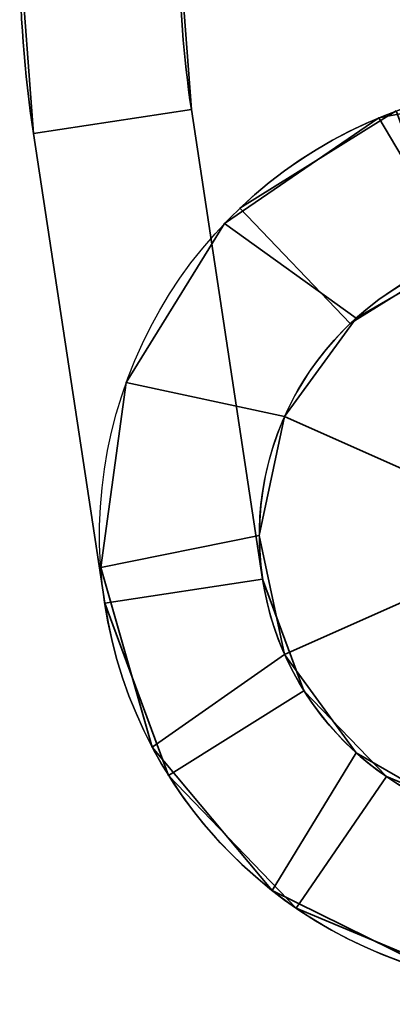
# Model space of a CAD drawing. Header units: millimetres. Extents: x -625 to 3625, y -115 to 71.
# Tile 75 of 194: x 405.5 to 412.5, y -69.32 to -50.8. Entities that reach past the tile are written whole.
import ezdxf

# ---------------------------------------------------------------- set-up
doc = ezdxf.new("R2010")
doc.units = ezdxf.units.MM
doc.layers.add('151', color=7, linetype='Continuous', true_color=0xffffff)

# ---------------------------------------------------------------- blocks, each defined once
blk = doc.blocks.new('UG_SURFACE_004')
at = {"layer": '151', "color": 252, "linetype": 'Continuous', "lineweight": 35}
for points in [[(405.5, -49.5, 302), (405.5, -49.5, 265), (405.759, -52.943, 265), (405.759, -52.943, 302)], [(408.5, -49.5, 265), (408.725, -52.494, 265), (405.759, -52.943, 265), (405.5, -49.5, 265)], [(408.725, -52.494, 302), (408.5, -49.5, 302), (405.5, -49.5, 302), (405.759, -52.943, 302)], [(405.5, -49.5, 425), (405.5, -49.5, 388), (405.759, -52.943, 388), (405.759, -52.943, 425)], [(408.725, -52.494, 425), (408.5, -49.5, 425), (405.5, -49.5, 425), (405.759, -52.943, 425)], [(405.759, -52.943, 388), (405.5, -49.5, 388), (408.5, -49.5, 388), (408.725, -52.494, 388)], [(408.725, -52.494, 302), (408.725, -52.494, 265), (408.5, -49.5, 265), (408.5, -49.5, 302)], [(408.725, -52.494, 425), (408.725, -52.494, 388), (408.5, -49.5, 388), (408.5, -49.5, 425)], [(408.725, -52.494, 265), (410.062, -61.323, 265), (407.096, -61.772, 265), (405.759, -52.943, 265)], [(405.759, -52.943, 302), (407.096, -61.772, 302), (410.062, -61.323, 302), (408.725, -52.494, 302)], [(405.759, -52.943, 425), (407.096, -61.772, 425), (410.062, -61.323, 425), (408.725, -52.494, 425)], [(408.725, -52.494, 388), (410.062, -61.323, 388), (407.096, -61.772, 388), (405.759, -52.943, 388)], [(410.062, -61.323, 302), (410.062, -61.323, 265), (408.725, -52.494, 265), (408.725, -52.494, 302)], [(410.062, -61.323, 388), (408.725, -52.494, 388), (408.725, -52.494, 425), (410.062, -61.323, 425)], [(412.572, -52.52, 302), (412.572, -52.52, 265), (409.637, -54.345, 265), (409.637, -54.345, 302)], [(413.606, -55.337, 265), (411.707, -56.518, 265), (409.637, -54.345, 265), (412.572, -52.52, 265)], [(412.572, -52.52, 302), (409.637, -54.345, 302), (411.707, -56.518, 302), (413.606, -55.337, 302)], [(412.572, -52.52, 425), (412.572, -52.52, 388), (409.637, -54.345, 388), (409.637, -54.345, 425)], [(412.572, -52.52, 425), (409.637, -54.345, 425), (411.707, -56.518, 425), (413.606, -55.337, 425)], [(413.606, -55.337, 388), (411.707, -56.518, 388), (409.637, -54.345, 388), (412.572, -52.52, 388)], [(407.096, -61.772, 302), (405.759, -52.943, 302), (405.759, -52.943, 265), (407.096, -61.772, 265)], [(407.096, -61.772, 388), (407.096, -61.772, 425), (405.759, -52.943, 425), (405.759, -52.943, 388)], [(411.707, -56.518, 302), (409.637, -54.345, 302), (409.637, -54.345, 265), (411.707, -56.518, 265)], [(411.707, -56.518, 388), (411.707, -56.518, 425), (409.637, -54.345, 425), (409.637, -54.345, 388)], [(411.707, -56.518, 302), (411.707, -56.518, 265), (413.606, -55.337, 265), (413.606, -55.337, 302)], [(411.707, -56.518, 425), (411.707, -56.518, 388), (413.606, -55.337, 388), (413.606, -55.337, 425)], [(410.062, -61.323, 265), (410.839, -63.42, 265), (408.297, -65.013, 265), (407.096, -61.772, 265)], [(407.096, -61.772, 302), (408.297, -65.013, 302), (410.839, -63.42, 302), (410.062, -61.323, 302)], [(407.096, -61.772, 425), (408.297, -65.013, 425), (410.839, -63.42, 425), (410.062, -61.323, 425)], [(410.062, -61.323, 388), (410.839, -63.42, 388), (408.297, -65.013, 388), (407.096, -61.772, 388)], [(410.839, -63.42, 302), (410.839, -63.42, 265), (410.062, -61.323, 265), (410.062, -61.323, 302)], [(410.839, -63.42, 425), (410.839, -63.42, 388), (410.062, -61.323, 388), (410.062, -61.323, 425)], [(407.096, -61.772, 302), (407.096, -61.772, 265), (408.297, -65.013, 265), (408.297, -65.013, 302)], [(407.096, -61.772, 425), (407.096, -61.772, 388), (408.297, -65.013, 388), (408.297, -65.013, 425)], [(410.689, -67.508, 265), (408.297, -65.013, 265), (410.839, -63.42, 265), (412.387, -65.034, 265)], [(412.387, -65.034, 302), (410.839, -63.42, 302), (408.297, -65.013, 302), (410.689, -67.508, 302)], [(412.387, -65.034, 425), (410.839, -63.42, 425), (408.297, -65.013, 425), (410.689, -67.508, 425)], [(410.689, -67.508, 388), (408.297, -65.013, 388), (410.839, -63.42, 388), (412.387, -65.034, 388)], [(412.387, -65.034, 302), (412.387, -65.034, 265), (410.839, -63.42, 265), (410.839, -63.42, 302)], [(412.387, -65.034, 425), (412.387, -65.034, 388), (410.839, -63.42, 388), (410.839, -63.42, 425)], [(408.297, -65.013, 302), (408.297, -65.013, 265), (410.689, -67.508, 265), (410.689, -67.508, 302)], [(408.297, -65.013, 425), (408.297, -65.013, 388), (410.689, -67.508, 388), (410.689, -67.508, 425)], [(412.387, -65.034, 265), (414.45, -65.899, 265), (413.877, -68.844, 265), (410.689, -67.508, 265)], [(410.689, -67.508, 302), (413.877, -68.844, 302), (414.45, -65.899, 302), (412.387, -65.034, 302)], [(410.689, -67.508, 425), (413.877, -68.844, 425), (414.45, -65.899, 425), (412.387, -65.034, 425)], [(412.387, -65.034, 388), (414.45, -65.899, 388), (413.877, -68.844, 388), (410.689, -67.508, 388)], [(414.45, -65.899, 302), (414.45, -65.899, 265), (412.387, -65.034, 265), (412.387, -65.034, 302)], [(414.45, -65.899, 425), (414.45, -65.899, 388), (412.387, -65.034, 388), (412.387, -65.034, 425)], [(410.689, -67.508, 302), (410.689, -67.508, 265), (413.877, -68.844, 265), (413.877, -68.844, 302)], [(410.689, -67.508, 425), (410.689, -67.508, 388), (413.877, -68.844, 388), (413.877, -68.844, 425)]]:
    blk.add_3dface(points, dxfattribs=at)
blk = doc.blocks.new('UG_SURFACE_005')
at = {"layer": '151', "color": 252, "linetype": 'Continuous', "lineweight": 35}
for points in [[(412.242, -52.649, 1738), (412.242, -52.649, 1822), (415.694, -52.002, 1822), (415.694, -52.002, 1738)], [(415.694, -52.002, 1822), (412.242, -52.649, 1822), (413.8, -55.269, 1822), (416.075, -55.03, 1822)], [(416.075, -55.03, 1738), (413.8, -55.269, 1738), (412.242, -52.649, 1738), (415.694, -52.002, 1738)], [(409.346, -54.637, 1738), (409.346, -54.637, 1822), (412.242, -52.649, 1822), (412.242, -52.649, 1738)], [(411.82, -56.413, 1822), (413.8, -55.269, 1822), (412.242, -52.649, 1822), (409.346, -54.637, 1822)], [(409.346, -54.637, 1738), (412.242, -52.649, 1738), (413.8, -55.269, 1738), (411.82, -56.413, 1738)], [(407.501, -57.625, 1738), (407.501, -57.625, 1822), (409.346, -54.637, 1822), (409.346, -54.637, 1738)], [(410.475, -58.263, 1822), (411.82, -56.413, 1822), (409.346, -54.637, 1822), (407.501, -57.625, 1822)], [(407.501, -57.625, 1738), (409.346, -54.637, 1738), (411.82, -56.413, 1738), (410.475, -58.263, 1738)], [(413.8, -55.269, 1860), (411.82, -56.413, 1860), (410.475, -58.263, 1860), (415.5, -60.5, 1860)], [(410.475, -58.263, 1700), (411.82, -56.413, 1700), (413.8, -55.269, 1700), (415.5, -60.5, 1700)], [(413.8, -55.269, 1738), (413.8, -55.269, 1700), (411.82, -56.413, 1700), (411.82, -56.413, 1738)], [(411.82, -56.413, 1822), (411.82, -56.413, 1860), (413.8, -55.269, 1860), (413.8, -55.269, 1822)], [(411.82, -56.413, 1738), (411.82, -56.413, 1700), (410.475, -58.263, 1700), (410.475, -58.263, 1738)], [(410.475, -58.263, 1822), (410.475, -58.263, 1860), (411.82, -56.413, 1860), (411.82, -56.413, 1822)], [(407.022, -61.104, 1738), (407.022, -61.104, 1822), (407.501, -57.625, 1822), (407.501, -57.625, 1738)], [(407.501, -57.625, 1822), (407.022, -61.104, 1822), (410, -60.5, 1822), (410.475, -58.263, 1822)], [(410.475, -58.263, 1738), (410, -60.5, 1738), (407.022, -61.104, 1738), (407.501, -57.625, 1738)], [(410.475, -58.263, 1860), (410, -60.5, 1860), (410.475, -62.737, 1860), (415.5, -60.5, 1860)], [(410.475, -58.263, 1738), (410.475, -58.263, 1700), (410, -60.5, 1700), (410, -60.5, 1738)], [(410, -60.5, 1822), (410, -60.5, 1860), (410.475, -58.263, 1860), (410.475, -58.263, 1822)], [(410.475, -62.737, 1700), (410, -60.5, 1700), (410.475, -58.263, 1700), (415.5, -60.5, 1700)], [(410.475, -62.737, 1822), (410, -60.5, 1822), (407.022, -61.104, 1822), (407.99, -64.48, 1822)], [(407.99, -64.48, 1738), (407.022, -61.104, 1738), (410, -60.5, 1738), (410.475, -62.737, 1738)], [(410, -60.5, 1738), (410, -60.5, 1700), (410.475, -62.737, 1700), (410.475, -62.737, 1738)], [(410.475, -62.737, 1822), (410.475, -62.737, 1860), (410, -60.5, 1860), (410, -60.5, 1822)], [(410.475, -62.737, 1860), (411.82, -64.587, 1860), (413.8, -65.731, 1860), (415.5, -60.5, 1860)], [(413.8, -65.731, 1700), (411.82, -64.587, 1700), (410.475, -62.737, 1700), (415.5, -60.5, 1700)], [(407.99, -64.48, 1738), (407.99, -64.48, 1822), (407.022, -61.104, 1822), (407.022, -61.104, 1738)], [(407.99, -64.48, 1822), (410.24, -67.177, 1822), (411.82, -64.587, 1822), (410.475, -62.737, 1822)], [(410.475, -62.737, 1738), (411.82, -64.587, 1738), (410.24, -67.177, 1738), (407.99, -64.48, 1738)], [(410.475, -62.737, 1738), (410.475, -62.737, 1700), (411.82, -64.587, 1700), (411.82, -64.587, 1738)], [(411.82, -64.587, 1822), (411.82, -64.587, 1860), (410.475, -62.737, 1860), (410.475, -62.737, 1822)], [(410.24, -67.177, 1738), (410.24, -67.177, 1822), (407.99, -64.48, 1822), (407.99, -64.48, 1738)], [(410.24, -67.177, 1822), (413.388, -68.734, 1822), (413.8, -65.731, 1822), (411.82, -64.587, 1822)], [(411.82, -64.587, 1738), (413.8, -65.731, 1738), (413.388, -68.734, 1738), (410.24, -67.177, 1738)], [(411.82, -64.587, 1738), (411.82, -64.587, 1700), (413.8, -65.731, 1700), (413.8, -65.731, 1738)], [(413.8, -65.731, 1822), (413.8, -65.731, 1860), (411.82, -64.587, 1860), (411.82, -64.587, 1822)], [(413.388, -68.734, 1738), (413.388, -68.734, 1822), (410.24, -67.177, 1822), (410.24, -67.177, 1738)]]:
    blk.add_3dface(points, dxfattribs=at)
blk = doc.blocks.new('UG_SURFACE_006')
at = {"layer": '151', "color": 252, "linetype": 'Continuous', "lineweight": 35}
for points in [[(412.242, -52.649, 303), (412.242, -52.649, 387), (415.694, -52.002, 387), (415.694, -52.002, 303)], [(415.694, -52.002, 387), (412.242, -52.649, 387), (413.8, -55.269, 387), (416.075, -55.03, 387)], [(416.075, -55.03, 303), (413.8, -55.269, 303), (412.242, -52.649, 303), (415.694, -52.002, 303)], [(409.346, -54.637, 303), (409.346, -54.637, 387), (412.242, -52.649, 387), (412.242, -52.649, 303)], [(411.82, -56.413, 387), (413.8, -55.269, 387), (412.242, -52.649, 387), (409.346, -54.637, 387)], [(409.346, -54.637, 303), (412.242, -52.649, 303), (413.8, -55.269, 303), (411.82, -56.413, 303)], [(407.501, -57.625, 303), (407.501, -57.625, 387), (409.346, -54.637, 387), (409.346, -54.637, 303)], [(410.475, -58.263, 387), (411.82, -56.413, 387), (409.346, -54.637, 387), (407.501, -57.625, 387)], [(407.501, -57.625, 303), (409.346, -54.637, 303), (411.82, -56.413, 303), (410.475, -58.263, 303)], [(413.8, -55.269, 425), (411.82, -56.413, 425), (410.475, -58.263, 425), (415.5, -60.5, 425)], [(410.475, -58.263, 265), (411.82, -56.413, 265), (413.8, -55.269, 265), (415.5, -60.5, 265)], [(413.8, -55.269, 303), (413.8, -55.269, 265), (411.82, -56.413, 265), (411.82, -56.413, 303)], [(411.82, -56.413, 387), (411.82, -56.413, 425), (413.8, -55.269, 425), (413.8, -55.269, 387)], [(411.82, -56.413, 303), (411.82, -56.413, 265), (410.475, -58.263, 265), (410.475, -58.263, 303)], [(410.475, -58.263, 387), (410.475, -58.263, 425), (411.82, -56.413, 425), (411.82, -56.413, 387)], [(407.022, -61.104, 303), (407.022, -61.104, 387), (407.501, -57.625, 387), (407.501, -57.625, 303)], [(407.501, -57.625, 387), (407.022, -61.104, 387), (410, -60.5, 387), (410.475, -58.263, 387)], [(410.475, -58.263, 303), (410, -60.5, 303), (407.022, -61.104, 303), (407.501, -57.625, 303)], [(410.475, -58.263, 425), (410, -60.5, 425), (410.475, -62.737, 425), (415.5, -60.5, 425)], [(410.475, -58.263, 303), (410.475, -58.263, 265), (410, -60.5, 265), (410, -60.5, 303)], [(410, -60.5, 387), (410, -60.5, 425), (410.475, -58.263, 425), (410.475, -58.263, 387)], [(410.475, -62.737, 265), (410, -60.5, 265), (410.475, -58.263, 265), (415.5, -60.5, 265)], [(410.475, -62.737, 387), (410, -60.5, 387), (407.022, -61.104, 387), (407.99, -64.48, 387)], [(407.99, -64.48, 303), (407.022, -61.104, 303), (410, -60.5, 303), (410.475, -62.737, 303)], [(410, -60.5, 303), (410, -60.5, 265), (410.475, -62.737, 265), (410.475, -62.737, 303)], [(410.475, -62.737, 387), (410.475, -62.737, 425), (410, -60.5, 425), (410, -60.5, 387)], [(410.475, -62.737, 425), (411.82, -64.587, 425), (413.8, -65.731, 425), (415.5, -60.5, 425)], [(413.8, -65.731, 265), (411.82, -64.587, 265), (410.475, -62.737, 265), (415.5, -60.5, 265)], [(407.99, -64.48, 303), (407.99, -64.48, 387), (407.022, -61.104, 387), (407.022, -61.104, 303)], [(407.99, -64.48, 387), (410.24, -67.177, 387), (411.82, -64.587, 387), (410.475, -62.737, 387)], [(410.475, -62.737, 303), (411.82, -64.587, 303), (410.24, -67.177, 303), (407.99, -64.48, 303)], [(410.475, -62.737, 303), (410.475, -62.737, 265), (411.82, -64.587, 265), (411.82, -64.587, 303)], [(411.82, -64.587, 387), (411.82, -64.587, 425), (410.475, -62.737, 425), (410.475, -62.737, 387)], [(410.24, -67.177, 303), (410.24, -67.177, 387), (407.99, -64.48, 387), (407.99, -64.48, 303)], [(410.24, -67.177, 387), (413.388, -68.734, 387), (413.8, -65.731, 387), (411.82, -64.587, 387)], [(411.82, -64.587, 303), (413.8, -65.731, 303), (413.388, -68.734, 303), (410.24, -67.177, 303)], [(411.82, -64.587, 303), (411.82, -64.587, 265), (413.8, -65.731, 265), (413.8, -65.731, 303)], [(413.8, -65.731, 387), (413.8, -65.731, 425), (411.82, -64.587, 425), (411.82, -64.587, 387)], [(413.388, -68.734, 303), (413.388, -68.734, 387), (410.24, -67.177, 387), (410.24, -67.177, 303)]]:
    blk.add_3dface(points, dxfattribs=at)
blk = doc.blocks.new('UG_SURFACE_007')
at = {"layer": '151', "color": 252, "linetype": 'Continuous', "lineweight": 35}
for points in [[(405.5, -49.5, 1737), (405.5, -49.5, 1700), (405.759, -52.943, 1700), (405.759, -52.943, 1737)], [(408.5, -49.5, 1700), (408.725, -52.494, 1700), (405.759, -52.943, 1700), (405.5, -49.5, 1700)], [(408.725, -52.494, 1737), (408.5, -49.5, 1737), (405.5, -49.5, 1737), (405.759, -52.943, 1737)], [(405.5, -49.5, 1860), (405.5, -49.5, 1823), (405.759, -52.943, 1823), (405.759, -52.943, 1860)], [(408.725, -52.494, 1860), (408.5, -49.5, 1860), (405.5, -49.5, 1860), (405.759, -52.943, 1860)], [(405.759, -52.943, 1823), (405.5, -49.5, 1823), (408.5, -49.5, 1823), (408.725, -52.494, 1823)], [(408.725, -52.494, 1737), (408.725, -52.494, 1700), (408.5, -49.5, 1700), (408.5, -49.5, 1737)], [(408.725, -52.494, 1860), (408.725, -52.494, 1823), (408.5, -49.5, 1823), (408.5, -49.5, 1860)], [(408.725, -52.494, 1700), (410.062, -61.323, 1700), (407.096, -61.772, 1700), (405.759, -52.943, 1700)], [(405.759, -52.943, 1737), (407.096, -61.772, 1737), (410.062, -61.323, 1737), (408.725, -52.494, 1737)], [(405.759, -52.943, 1860), (407.096, -61.772, 1860), (410.062, -61.323, 1860), (408.725, -52.494, 1860)], [(408.725, -52.494, 1823), (410.062, -61.323, 1823), (407.096, -61.772, 1823), (405.759, -52.943, 1823)], [(410.062, -61.323, 1737), (410.062, -61.323, 1700), (408.725, -52.494, 1700), (408.725, -52.494, 1737)], [(410.062, -61.323, 1823), (408.725, -52.494, 1823), (408.725, -52.494, 1860), (410.062, -61.323, 1860)], [(412.572, -52.52, 1737), (412.572, -52.52, 1700), (409.637, -54.345, 1700), (409.637, -54.345, 1737)], [(413.606, -55.337, 1700), (411.707, -56.518, 1700), (409.637, -54.345, 1700), (412.572, -52.52, 1700)], [(412.572, -52.52, 1737), (409.637, -54.345, 1737), (411.707, -56.518, 1737), (413.606, -55.337, 1737)], [(412.572, -52.52, 1860), (412.572, -52.52, 1823), (409.637, -54.345, 1823), (409.637, -54.345, 1860)], [(412.572, -52.52, 1860), (409.637, -54.345, 1860), (411.707, -56.518, 1860), (413.606, -55.337, 1860)], [(413.606, -55.337, 1823), (411.707, -56.518, 1823), (409.637, -54.345, 1823), (412.572, -52.52, 1823)], [(407.096, -61.772, 1737), (405.759, -52.943, 1737), (405.759, -52.943, 1700), (407.096, -61.772, 1700)], [(407.096, -61.772, 1823), (407.096, -61.772, 1860), (405.759, -52.943, 1860), (405.759, -52.943, 1823)], [(411.707, -56.518, 1737), (409.637, -54.345, 1737), (409.637, -54.345, 1700), (411.707, -56.518, 1700)], [(411.707, -56.518, 1823), (411.707, -56.518, 1860), (409.637, -54.345, 1860), (409.637, -54.345, 1823)], [(411.707, -56.518, 1737), (411.707, -56.518, 1700), (413.606, -55.337, 1700), (413.606, -55.337, 1737)], [(411.707, -56.518, 1860), (411.707, -56.518, 1823), (413.606, -55.337, 1823), (413.606, -55.337, 1860)], [(410.062, -61.323, 1700), (410.839, -63.42, 1700), (408.297, -65.013, 1700), (407.096, -61.772, 1700)], [(407.096, -61.772, 1737), (408.297, -65.013, 1737), (410.839, -63.42, 1737), (410.062, -61.323, 1737)], [(407.096, -61.772, 1860), (408.297, -65.013, 1860), (410.839, -63.42, 1860), (410.062, -61.323, 1860)], [(410.062, -61.323, 1823), (410.839, -63.42, 1823), (408.297, -65.013, 1823), (407.096, -61.772, 1823)], [(410.839, -63.42, 1737), (410.839, -63.42, 1700), (410.062, -61.323, 1700), (410.062, -61.323, 1737)], [(410.839, -63.42, 1860), (410.839, -63.42, 1823), (410.062, -61.323, 1823), (410.062, -61.323, 1860)], [(407.096, -61.772, 1737), (407.096, -61.772, 1700), (408.297, -65.013, 1700), (408.297, -65.013, 1737)], [(407.096, -61.772, 1860), (407.096, -61.772, 1823), (408.297, -65.013, 1823), (408.297, -65.013, 1860)], [(410.689, -67.508, 1700), (408.297, -65.013, 1700), (410.839, -63.42, 1700), (412.387, -65.034, 1700)], [(412.387, -65.034, 1737), (410.839, -63.42, 1737), (408.297, -65.013, 1737), (410.689, -67.508, 1737)], [(412.387, -65.034, 1860), (410.839, -63.42, 1860), (408.297, -65.013, 1860), (410.689, -67.508, 1860)], [(410.689, -67.508, 1823), (408.297, -65.013, 1823), (410.839, -63.42, 1823), (412.387, -65.034, 1823)], [(412.387, -65.034, 1737), (412.387, -65.034, 1700), (410.839, -63.42, 1700), (410.839, -63.42, 1737)], [(412.387, -65.034, 1860), (412.387, -65.034, 1823), (410.839, -63.42, 1823), (410.839, -63.42, 1860)], [(408.297, -65.013, 1737), (408.297, -65.013, 1700), (410.689, -67.508, 1700), (410.689, -67.508, 1737)], [(408.297, -65.013, 1860), (408.297, -65.013, 1823), (410.689, -67.508, 1823), (410.689, -67.508, 1860)], [(412.387, -65.034, 1700), (414.45, -65.899, 1700), (413.877, -68.844, 1700), (410.689, -67.508, 1700)], [(410.689, -67.508, 1737), (413.877, -68.844, 1737), (414.45, -65.899, 1737), (412.387, -65.034, 1737)], [(410.689, -67.508, 1860), (413.877, -68.844, 1860), (414.45, -65.899, 1860), (412.387, -65.034, 1860)], [(412.387, -65.034, 1823), (414.45, -65.899, 1823), (413.877, -68.844, 1823), (410.689, -67.508, 1823)], [(414.45, -65.899, 1737), (414.45, -65.899, 1700), (412.387, -65.034, 1700), (412.387, -65.034, 1737)], [(414.45, -65.899, 1860), (414.45, -65.899, 1823), (412.387, -65.034, 1823), (412.387, -65.034, 1860)], [(410.689, -67.508, 1737), (410.689, -67.508, 1700), (413.877, -68.844, 1700), (413.877, -68.844, 1737)], [(410.689, -67.508, 1860), (410.689, -67.508, 1823), (413.877, -68.844, 1823), (413.877, -68.844, 1860)]]:
    blk.add_3dface(points, dxfattribs=at)

msp = doc.modelspace()

# ---------------------------------------------------------------- linework, layer by layer
at = {"layer": '151', "color": 252, "linetype": 'Continuous', "lineweight": -3, "true_color": 0x939598}
for p, q in [((408.725, -52.494, 425), (410.062, -61.323, 425)), ((408.725, -52.494, 265), (410.062, -61.323, 265)), ((410.062, -61.323, 388), (408.725, -52.494, 388)), ((410.062, -61.323, 302), (408.725, -52.494, 302)), ((408.725, -52.494, 265), (408.725, -52.494, 302)), ((408.725, -52.494, 388), (408.725, -52.494, 425)), ((410.062, -61.323, 1737), (408.725, -52.494, 1737)), ((408.725, -52.494, 1700), (408.725, -52.494, 1737)), ((408.725, -52.494, 1860), (410.062, -61.323, 1860)), ((408.725, -52.494, 1823), (408.725, -52.494, 1860)), ((408.725, -52.494, 1700), (410.062, -61.323, 1700)), ((410.062, -61.323, 1823), (408.725, -52.494, 1823)), ((405.759, -52.943, 388), (405.759, -52.943, 425)), ((407.096, -61.772, 388), (405.759, -52.943, 388)), ((407.096, -61.772, 302), (405.759, -52.943, 302)), ((405.759, -52.943, 265), (407.096, -61.772, 265)), ((405.759, -52.943, 425), (407.096, -61.772, 425)), ((405.759, -52.943, 265), (405.759, -52.943, 302)), ((405.759, -52.943, 1700), (407.096, -61.772, 1700)), ((405.759, -52.943, 1860), (407.096, -61.772, 1860)), ((405.759, -52.943, 1700), (405.759, -52.943, 1737)), ((405.759, -52.943, 1823), (405.759, -52.943, 1860)), ((407.096, -61.772, 1823), (405.759, -52.943, 1823)), ((407.096, -61.772, 1737), (405.759, -52.943, 1737)), ((411.707, -56.518, 388), (409.637, -54.345, 388)), ((411.707, -56.518, 302), (409.637, -54.345, 302)), ((409.637, -54.345, 265), (409.637, -54.345, 302)), ((411.707, -56.518, 265), (409.637, -54.345, 265)), ((409.637, -54.345, 388), (409.637, -54.345, 425)), ((411.707, -56.518, 425), (409.637, -54.345, 425)), ((411.707, -56.518, 1823), (409.637, -54.345, 1823)), ((409.637, -54.345, 1700), (409.637, -54.345, 1737)), ((409.637, -54.345, 1823), (409.637, -54.345, 1860)), ((411.707, -56.518, 1860), (409.637, -54.345, 1860)), ((411.707, -56.518, 1700), (409.637, -54.345, 1700)), ((411.707, -56.518, 1737), (409.637, -54.345, 1737)), ((411.707, -56.518, 388), (411.707, -56.518, 425)), ((411.707, -56.518, 265), (411.707, -56.518, 302)), ((411.707, -56.518, 1700), (411.707, -56.518, 1737)), ((411.707, -56.518, 1823), (411.707, -56.518, 1860)), ((410.062, -61.323, 265), (410.062, -61.323, 302)), ((410.062, -61.323, 388), (410.062, -61.323, 425)), ((410.062, -61.323, 1823), (410.062, -61.323, 1860)), ((410.062, -61.323, 1700), (410.062, -61.323, 1737)), ((407.096, -61.772, 265), (407.096, -61.772, 302)), ((407.096, -61.772, 388), (407.096, -61.772, 425)), ((407.096, -61.772, 1700), (407.096, -61.772, 1737)), ((407.096, -61.772, 1823), (407.096, -61.772, 1860))]:
    msp.add_line(p, q, dxfattribs=at)
at = {"layer": '151', "color": 252, "linetype": 'Continuous', "lineweight": -3, "true_color": 0x939598, "extrusion": (0, 0, -1)}
for centre in [(-415.5, -60.5, -1860), (-415.5, -60.5, -1700), (-415.5, -60.5, -425), (-415.5, -60.5, -265)]:
    msp.add_circle(centre, 5.5, dxfattribs=at)
at = {"layer": '151', "color": 252, "linetype": 'Continuous', "lineweight": -3, "true_color": 0x939598}
for centre, radius, start, end in [((428.5, -49.5, 425), 23, 180, 188.6082), ((428.5, -49.5, 265), 23, 180, 188.6082), ((428.5, -49.5, 1700), 23, 180, 188.6082), ((428.5, -49.5, 1860), 23, 180, 188.6082), ((428.5, -49.5, 425), 20, 180, 188.6082), ((428.5, -49.5, 265), 20, 180, 188.6082), ((428.5, -49.5, 1700), 20, 180, 188.6082), ((428.5, -49.5, 1860), 20, 180, 188.6082), ((415.5, -60.5, 425), 8.5, 188.6082, 133.6082), ((415.5, -60.5, 265), 8.5, 188.6082, 133.6082), ((415.5, -60.5, 1700), 8.5, 188.6082, 133.6082), ((415.5, -60.5, 1860), 8.5, 188.6082, 133.6082), ((415.5, -60.5, 1860), 8.5, 188.6082, 133.6082), ((415.5, -60.5, 425), 5.5, 188.6082, 133.6082), ((415.5, -60.5, 265), 5.5, 188.6082, 133.6082), ((415.5, -60.5, 1860), 5.5, 188.6082, 133.6082), ((415.5, -60.5, 1700), 5.5, 188.6082, 133.6082)]:
    msp.add_arc(centre, radius, start, end, dxfattribs=at)
at = {"layer": '151', "color": 252, "linetype": 'Continuous', "lineweight": -3, "true_color": 0x939598, "extrusion": (0, 0, -1)}
for centre, radius, start, end in [((-428.5, -49.5, -388), 23, 351.3918, 0), ((-428.5, -49.5, -302), 23, 351.3918, 0), ((-428.5, -49.5, -1737), 23, 351.3918, 0), ((-428.5, -49.5, -1823), 23, 351.3918, 0), ((-428.5, -49.5, -302), 20, 351.3918, 360), ((-428.5, -49.5, -388), 20, 351.3918, 360), ((-428.5, -49.5, -1737), 20, 351.3918, 360), ((-428.5, -49.5, -1823), 20, 351.3918, 360), ((-415.5, -60.5, -1822), 8.5, 189, 139), ((-415.5, -60.5, -1738), 8.5, 189, 139), ((-415.5, -60.5, -303), 8.5, 189, 139), ((-415.5, -60.5, -387), 8.5, 189, 139), ((-415.5, -60.5, -302), 8.5, 46.3918, 351.3918), ((-415.5, -60.5, -388), 8.5, 46.3918, 351.3918), ((-415.5, -60.5, -1737), 8.5, 46.3918, 351.3918), ((-415.5, -60.5, -1823), 8.5, 46.3918, 351.3918), ((-415.5, -60.5, -1738), 5.5, 189, 139), ((-415.5, -60.5, -1822), 5.5, 189, 139), ((-415.5, -60.5, -303), 5.5, 189, 139), ((-415.5, -60.5, -387), 5.5, 189, 139), ((-415.5, -60.5, -302), 5.5, 46.3918, 351.3918), ((-415.5, -60.5, -388), 5.5, 46.3918, 351.3918), ((-415.5, -60.5, -1823), 5.5, 46.3918, 351.3918), ((-415.5, -60.5, -1737), 5.5, 46.3918, 351.3918)]:
    msp.add_arc(centre, radius, start, end, dxfattribs=at)

# ---------------------------------------------------------------- block references
at = {"layer": '151', "color": 252, "linetype": 'Continuous', "lineweight": -3, "true_color": 0x939598}
for name in ['UG_SURFACE_004', 'UG_SURFACE_007', 'UG_SURFACE_005', 'UG_SURFACE_006']:
    msp.add_blockref(name, (0, 0), dxfattribs=at)

doc.saveas('drawing.dxf')
